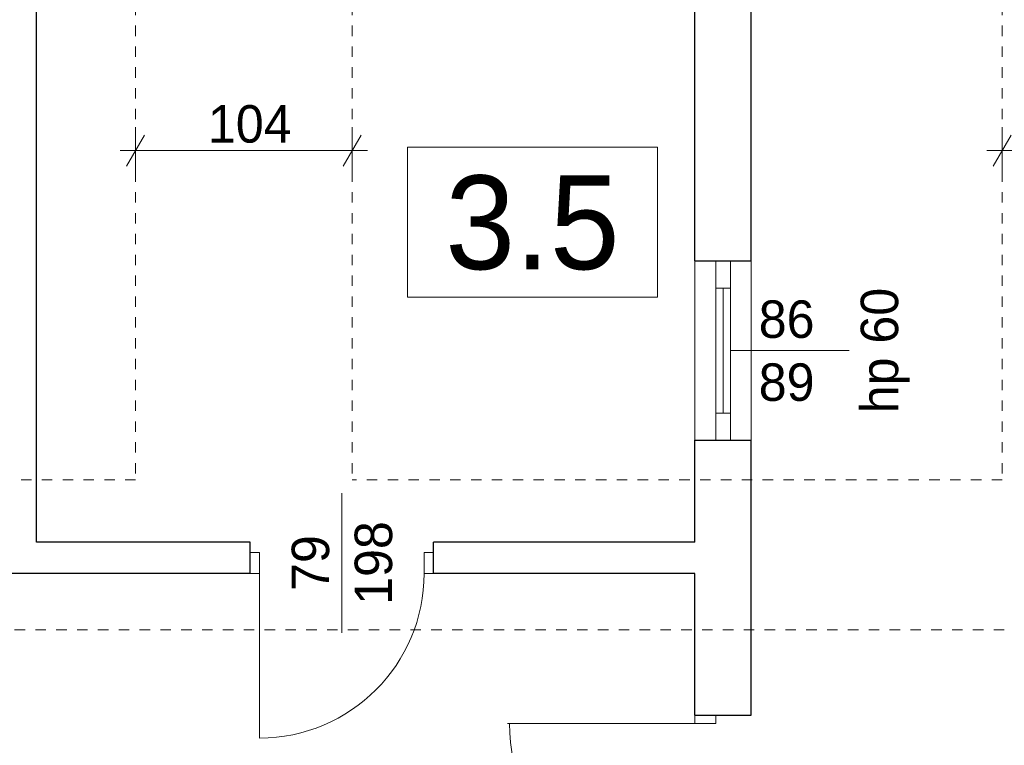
# Model space of a CAD drawing. Extents: x -145259 to -66341, y -2316 to 227384.
# Tile 90 of 141: x -118060 to -113334, y 175469 to 178952. Entities that reach past the tile are written whole.
import ezdxf

# ---------------------------------------------------------------- set-up
doc = ezdxf.new("R2010")
doc.units = 0
doc.header["$MEASUREMENT"] = 0
doc.linetypes.add('Hidden Line', pattern=[100, 50, -50])
for name, color, linetype, lineweight in [('Arch opisy_Nr_Pióra__1', 7, 'Continuous', 25), ('Arch opisy_Nr_Pióra__21', 7, 'Continuous', 13), ('Arch wymiary_Nr_Pióra__21', 7, 'Continuous', 13), ('Arch wymiary_Nr_Pióra__5', 7, 'Continuous', 13), ('INWENT DACH_Nr_Pióra__21', 7, 'Continuous', 13), ('INWENT OPISY_Nr_Pióra__21', 7, 'Continuous', 13), ('INWENT. DRZWI_Nr_Pióra__21', 7, 'Continuous', 13), ('INWENT. OKNA_Nr_Pióra__21', 7, 'Continuous', 13), ('INWENT.ŚCIANY_Nr_Pióra__1', 7, 'Continuous', 25)]:
    doc.layers.add(name, color=color, linetype=linetype, lineweight=lineweight)
doc.layers.add('Arch wymiary', color=7, linetype='Continuous')
doc.styles.add('GENERATED_STYLE_1', font='txt')
doc.styles.add('GENERATED_STYLE_5', font='txt')
doc.styles.add('GENERATED_STYLE_7', font='txt')
doc.dimstyles.new('GENERATED_STYLE__2', dxfattribs={"dimtxt": 179.999995, "dimasz": 114, "dimexe": 0.18, "dimexo": 0, "dimgap": 0.09, "dimtad": 1, "dimtih": 1, "dimtoh": 1, "dimdec": 0, "dimlfac": 0.1, "dimzin": 0, "dimdsep": 46, "dimtxsty": 'GENERATED_STYLE_1', "dimblk": 'ARROWHEAD_2', "dimblk1": 'ARROWHEAD_2', "dimblk2": 'ARROWHEAD_2', "dimcen": 0.09, "dimclrd": 7, "dimclre": 7, "dimclrt": 7, "dimazin": 0, "dimtfac": 1, "dimtdec": 4, "dimtmove": 0, "dimatfit": 3, "dimfxl": 0, "dimtolj": 1, "dimtzin": 0, "dimarcsym": 0})

# ---------------------------------------------------------------- blocks, each defined once
blk = doc.blocks.new('*D1579')
at = {"layer": 'Arch wymiary_Nr_Pióra__5', "linetype": 'Continuous'}
for p, q in [((-117503.7, 178210.7), (-117503.7, 178435.7)), ((-116463.7, 178210.7), (-116463.7, 178435.7)), ((-117460.4, 178398.2), (-117547, 178248.2)), ((-116507, 178248.2), (-116420.4, 178398.2)), ((-117577.1, 178323.2), (-117503.7, 178323.2)), ((-117503.7, 178323.2), (-116463.7, 178323.2)), ((-116463.7, 178323.2), (-116390.4, 178323.2))]:
    blk.add_line(p, q, dxfattribs=at)
at = {"layer": 'Arch wymiary_Nr_Pióra__21', "insert": (-117156.5, 178359.2), "char_height": 180, "attachment_point": 7, "style": 'GENERATED_STYLE_1'}
blk.add_mtext('{104}', dxfattribs=at)
blk = doc.blocks.new('ARROWHEAD_2')
at = {"color": 0, "linetype": 'Continuous', "lineweight": 0}
for p, q in [((-0.378, -0.655), (0.378, 0.655)), ((0, 0), (-1, 0))]:
    blk.add_line(p, q, dxfattribs=at)
blk = doc.blocks.new('*D1580')
at = {"layer": 'Arch wymiary_Nr_Pióra__5', "linetype": 'Continuous'}
for p, q in [((-113343.7, 178210.7), (-113343.7, 178435.7)), ((-112303.7, 178210.7), (-112303.7, 178435.7)), ((-113300.4, 178398.2), (-113387, 178248.2)), ((-112347, 178248.2), (-112260.4, 178398.2)), ((-113417.1, 178323.2), (-113343.7, 178323.2)), ((-113343.7, 178323.2), (-112303.7, 178323.2)), ((-112303.7, 178323.2), (-112230.4, 178323.2))]:
    blk.add_line(p, q, dxfattribs=at)
at = {"layer": 'Arch wymiary_Nr_Pióra__21', "insert": (-112996.5, 178359.2), "char_height": 180, "attachment_point": 7, "style": 'GENERATED_STYLE_1'}
blk.add_mtext('{104}', dxfattribs=at)

msp = doc.modelspace()

# ---------------------------------------------------------------- linework, layer by layer
at = {"layer": 'Arch opisy_Nr_Pióra__21', "linetype": 'Continuous'}
for p, q in [((-114998.7, 178340.3), (-116198.7, 178340.3)), ((-116198.7, 178340.3), (-116198.7, 177620.3)), ((-114998.7, 177620.3), (-114998.7, 178340.3)), ((-116198.7, 177620.3), (-114998.7, 177620.3))]:
    msp.add_line(p, q, dxfattribs=at)
at = {"layer": 'INWENT DACH_Nr_Pióra__21', "linetype": 'Hidden Line'}
for p, q in [((-117503.7, 179023.6), (-117503.7, 176743.6)), ((-116463.7, 179023.6), (-116463.7, 176743.6)), ((-113343.7, 179023.6), (-113343.7, 176743.6)), ((-117503.7, 176743.6), (-121543.7, 176743.6)), ((-113343.7, 176743.6), (-116463.7, 176743.6)), ((-123484.3, 176023.6), (-88108.7, 176023.6))]:
    msp.add_line(p, q, dxfattribs=at)
at = {"layer": 'INWENT OPISY_Nr_Pióra__21', "linetype": 'Continuous'}
for p, q in [((-114648.7, 177363.6), (-114078.7, 177363.6)), ((-116513.7, 176008.6), (-116513.7, 176678.6))]:
    msp.add_line(p, q, dxfattribs=at)
at = {"layer": 'INWENT. DRZWI_Nr_Pióra__21', "linetype": 'Continuous'}
for p, q in [((-116908.7, 176393.6), (-116953.7, 176393.6)), ((-116908.7, 176293.6), (-116908.7, 176393.6)), ((-116118.7, 176293.6), (-116118.7, 176393.6)), ((-116118.7, 176393.6), (-116073.7, 176393.6)), ((-116908.7, 176293.6), (-116953.7, 176293.6)), ((-116908.7, 176293.6), (-116908.7, 175503.6)), ((-116118.7, 176293.6), (-116073.7, 176293.6)), ((-114818.7, 175573.6), (-114818.7, 175613.6)), ((-114718.7, 175573.6), (-114718.7, 175613.6)), ((-114818.7, 175573.6), (-115718.7, 175573.6)), ((-114818.7, 175573.6), (-114718.7, 175573.6))]:
    msp.add_line(p, q, dxfattribs=at)
for centre, radius, start, end in [((-116908.7, 176293.6), 790, 270, 0), ((-114818.7, 175573.6), 890, 180, 270)]:
    msp.add_arc(centre, radius, start, end, dxfattribs=at)
at = {"layer": 'INWENT. OKNA_Nr_Pióra__21', "linetype": 'Continuous'}
for p, q in [((-114818.7, 176933.6), (-114818.7, 177793.6)), ((-114718.7, 176933.6), (-114718.7, 177793.6)), ((-114648.7, 177793.6), (-114648.7, 176933.6)), ((-114548.7, 176933.6), (-114548.7, 177793.6)), ((-114718.7, 177663.6), (-114648.7, 177663.6)), ((-114683.7, 177063.6), (-114683.7, 177663.6)), ((-114718.7, 177063.6), (-114648.7, 177063.6))]:
    msp.add_line(p, q, dxfattribs=at)
at = {"layer": 'INWENT.ŚCIANY_Nr_Pióra__1', "linetype": 'Continuous'}
for p, q in [((-117978.7, 176443.6), (-117978.7, 179183.6)), ((-114818.7, 177793.6), (-114818.7, 179048.6)), ((-114548.7, 177793.6), (-114548.7, 179048.6)), ((-114818.7, 177793.6), (-114548.7, 177793.6)), ((-114818.7, 176443.6), (-114818.7, 176933.6)), ((-114818.7, 176933.6), (-114548.7, 176933.6)), ((-114548.7, 175613.6), (-114548.7, 176933.6)), ((-116953.7, 176443.6), (-117978.7, 176443.6)), ((-116953.7, 176293.6), (-116953.7, 176443.6)), ((-114818.7, 176443.6), (-116073.7, 176443.6)), ((-116073.7, 176293.6), (-116073.7, 176443.6)), ((-116953.7, 176293.6), (-118188.7, 176293.6)), ((-114818.7, 176293.6), (-116073.7, 176293.6)), ((-114818.7, 175613.6), (-114818.7, 176293.6)), ((-114818.7, 175613.6), (-114548.7, 175613.6))]:
    msp.add_line(p, q, dxfattribs=at)

# ---------------------------------------------------------------- texts
at = {"layer": 'Arch opisy_Nr_Pióra__1', "linetype": 'Continuous', "insert": (-115598.7, 177747.7), "char_height": 450, "attachment_point": 8, "style": 'GENERATED_STYLE_5'}
msp.add_mtext('{3.5}', dxfattribs=at)
at = {"layer": 'INWENT OPISY_Nr_Pióra__21', "linetype": 'Continuous', "insert": (-114023.1, 177363.6), "char_height": 180, "attachment_point": 2, "rotation": 90, "style": 'GENERATED_STYLE_7'}
msp.add_mtext('{hp 60}', dxfattribs=at)
at = {"layer": 'INWENT OPISY_Nr_Pióra__21', "linetype": 'Continuous', "insert": (-114378.7, 177604.4), "char_height": 180, "width": 1346.334, "attachment_point": 2, "line_spacing_factor": 1.007581, "style": 'GENERATED_STYLE_7'}
msp.add_mtext('{86\\P89}', dxfattribs=at)
at = {"layer": 'INWENT OPISY_Nr_Pióra__21', "linetype": 'Continuous', "insert": (-116754.6, 176343.6), "char_height": 180, "width": 1346.334, "attachment_point": 2, "rotation": 90, "line_spacing_factor": 1.007581, "style": 'GENERATED_STYLE_7'}
msp.add_mtext('{79\\P198}', dxfattribs=at)

# ---------------------------------------------------------------- dimensions: what is measured, and where the dimension line sits
at = {"layer": 'Arch wymiary', "linetype": 'Continuous'}
for base, p1, p2, picture, middle in [((-117503.7, 178323.2), (-117503.7, 178157.9), (-116463.7, 178096), '*D1579', (-116951.6, 178449.2)), ((-113343.7, 178323.2), (-113343.7, 178462), (-112303.7, 178369), '*D1580', (-112791.6, 178449.2))]:
    dim = msp.add_linear_dim(base=base, p1=p1, p2=p2, dimstyle='GENERATED_STYLE__2', dxfattribs=at)
    dim.commit()
    dim.dimension.update_dxf_attribs({"geometry": picture, "text_midpoint": middle})

doc.saveas('drawing.dxf')
